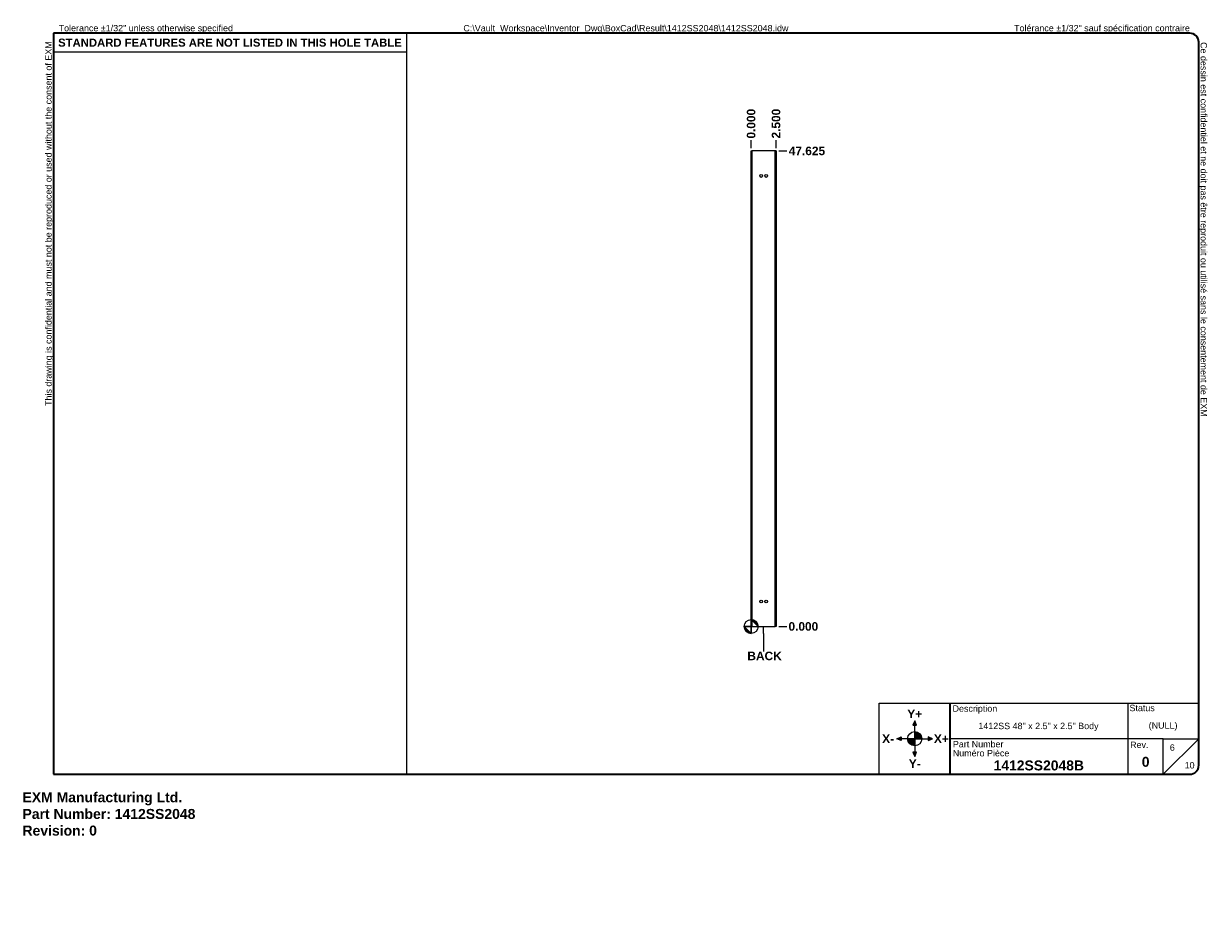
# Model space of a CAD drawing. Header units: inches. Extents: x 0 to 119, y -11 to 77.
import ezdxf

# ---------------------------------------------------------------- set-up
doc = ezdxf.new("R2010")
doc.units = ezdxf.units.IN
doc.header["$LTSCALE"] = 7.111111
doc.header["$MEASUREMENT"] = 0
doc.layers.get('0').update_dxf_attribs({"lineweight": 25})
for name, color, linetype, lineweight in [('Dimensions(ANSI)', 7, 'Continuous', 25), ('Sketch Geometry(ANSI)', 7, 'Continuous', 25), ('Symbols(ANSI)', 7, 'Continuous', 25), ('Visible Edges(ANSI)', 7, 'Continuous', 25), ('Visible Tangent Edges(ANSI)', 7, 'Continuous', 25)]:
    doc.layers.add(name, color=color, linetype=linetype, lineweight=lineweight)
doc.layers.add('Hatch', color=179, linetype='Continuous', lineweight=9, true_color=0x1e1e47)
doc.styles.add('Current-ANSI', font='arial.ttf')
doc.styles.add('Dimension-ANSI', font='arialbd.ttf')
doc.styles.get("Standard").update_dxf_attribs({"font": 'arialbd.ttf'})
doc.styles.add('Text Style44', font='arialbd.ttf')
doc.dimstyles.new('INCH-ANSI', dxfattribs={"dimscale": 7.111111, "dimtxt": 0.12, "dimasz": 0.098425, "dimexe": 0.04, "dimexo": 0.04, "dimgap": 0.031496, "dimtad": 0, "dimtih": 1, "dimtoh": 1, "dimdec": 3, "dimzin": 0, "dimdsep": 46, "dimtxsty": 'Dimension-ANSI', "dimcen": 0.09, "dimdle": 0.312, "dimclrd": 179, "dimclre": 179, "dimclrt": 7, "dimadec": 1, "dimazin": 0, "dimtfac": 1, "dimtdec": 3, "dimtofl": 0, "dimtmove": 0, "dimatfit": 3, "dimfxl": 1, "dimtolj": 1, "dimtzin": 4, "dimlwd": 25, "dimlwe": 25, "dimarcsym": 0})
doc.dimstyles.new('INCH-ANSI-VERTICAL', dxfattribs={"dimscale": 7.111111, "dimtxt": 0.12, "dimasz": 0.098425, "dimexe": 0.04, "dimexo": 0.04, "dimgap": 0.031496, "dimtad": 0, "dimtih": 1, "dimtoh": 1, "dimdec": 3, "dimzin": 0, "dimdsep": 46, "dimtxsty": 'Dimension-ANSI', "dimcen": 0.09, "dimdle": 0.312, "dimclrd": 179, "dimclre": 179, "dimclrt": 7, "dimadec": 1, "dimazin": 0, "dimtfac": 1, "dimtdec": 3, "dimtofl": 0, "dimtmove": 0, "dimatfit": 3, "dimfxl": 1, "dimtolj": 1, "dimtzin": 4, "dimlwd": 25, "dimlwe": 25, "dimarcsym": 0})

# ---------------------------------------------------------------- blocks, each defined once
blk = doc.blocks.new('Origin Indicator Symbol3')
at = {"layer": 'Dimensions(ANSI)'}
h = blk.add_hatch(color=7, dxfattribs=at)
edge = h.paths.add_edge_path(flags=0)
edge.add_line((10.26, 2.238), (10.162, 2.336))
edge.add_arc((10.26, 2.336), 0.0984, 180, 270)
h = blk.add_hatch(color=7, dxfattribs=at)
edge = h.paths.add_edge_path(flags=0)
edge.add_line((10.26, 2.435), (10.359, 2.336))
edge.add_arc((10.26, 2.336), 0.0984, 0, 90)
at = {"layer": 'Dimensions(ANSI)', "color": 7, "linetype": 'Continuous'}
for p, q in [((10.26, 2.238), (10.162, 2.336)), ((10.26, 2.435), (10.359, 2.336))]:
    blk.add_line(p, q, dxfattribs=at)
at = {"layer": 'Dimensions(ANSI)', "color": 7, "linetype": 'Continuous', "flags": 128}
for points in [[(10.26, 2.336), (10.26, 2.238), (10.162, 2.336), (10.26, 2.336)], [(10.26, 2.336), (10.162, 2.336), (10.26, 2.336), (10.26, 2.336)], [(10.26, 2.336), (10.359, 2.336), (10.26, 2.435), (10.26, 2.336)], [(10.26, 2.336), (10.26, 2.435), (10.26, 2.238), (10.26, 2.336)]]:
    blk.add_lwpolyline(points, dxfattribs=at)
at = {"layer": 'Dimensions(ANSI)', "color": 7, "linetype": 'Continuous'}
blk.add_circle((10.26, 2.336), 0.0984, dxfattribs=at)
for start, end in [(180, 270), (0, 90)]:
    blk.add_arc((10.26, 2.336), 0.0984, start, end, dxfattribs=at)
at = {"layer": 'Dimensions(ANSI)', "color": 7}
for points in [[(10.26, 2.336), (10.26, 2.238), (10.162, 2.336), (10.26, 2.336)], [(10.26, 2.336), (10.162, 2.336), (10.26, 2.336)], [(10.26, 2.336), (10.359, 2.336), (10.26, 2.435), (10.26, 2.336)], [(10.26, 2.336), (10.26, 2.435), (10.26, 2.238), (10.26, 2.336)]]:
    blk.add_solid(points, dxfattribs=at)
blk = doc.blocks.new('Borders EXM - B (Inch) - B')
at = {"layer": 'Sketch Geometry(ANSI)', "linetype": 'Continuous', "lineweight": 35}
for p, q in [((16.438, 10.692), (0.437, 10.692)), ((0.437, 10.692), (0.437, 0.255)), ((16.562, 0.38), (16.562, 10.567)), ((0.437, 0.255), (16.438, 0.255))]:
    blk.add_line(p, q, dxfattribs=at)
at = {"layer": 'Sketch Geometry(ANSI)'}
for p, q in [((5.406, 10.692), (5.406, 0.255)), ((0.437, 10.428), (5.406, 10.428))]:
    blk.add_line(p, q, dxfattribs=at)
at = {"layer": 'Sketch Geometry(ANSI)', "linetype": 'Continuous', "lineweight": 35}
for centre, start, end in [((16.438, 10.567), 0, 90), ((16.438, 0.38), 270, 0)]:
    blk.add_arc(centre, 0.125, start, end, dxfattribs=at)
at = {"layer": 'Symbols(ANSI)', "color": 7, "char_height": 0.09, "attachment_point": 7, "style": 'Current-ANSI'}
for s, insert, rotation in [('This drawing is confidential and must not be reproduced or used without the consent of EXM', (0.437, 5.442), 90), ('Ce dessin est confidentiel et ne doit pas être reproduit ou utilisé sans le consentement de EXM', (16.562, 10.567), 270)]:
    blk.add_mtext(s, dxfattribs=dict(at, insert=insert, rotation=rotation))
for s, insert in [('Tolerance ±1/32" unless otherwise specified', (0.509, 10.692)), ('Tolérance ±1/32" sauf spécification contraire', (13.963, 10.692))]:
    blk.add_mtext(s, dxfattribs=dict(at, insert=insert))
at = {"layer": 'Symbols(ANSI)', "color": 7, "insert": (2.921, 10.559), "char_height": 0.114, "width": 4.96908, "attachment_point": 5, "style": 'Dimension-ANSI'}
blk.add_mtext('\\fArial|b1|i0;{\\H0.1140;STANDARD FEATURES ARE NOT LISTED IN THIS HOLE TABLE}', dxfattribs=at)
at = {"layer": 'Symbols(ANSI)', "color": 7, "style": 'Current-ANSI'}
blk.add_attdef('FILENAME_AND_PATH_001', (6.208, 10.718), '', height=0.09, dxfattribs=at)
blk = doc.blocks.new('Title Blocks EXM-2 - ANSI B')
at = {"layer": 'Hatch'}
for points in [[(12.725, 0.94), (12.75, 0.94), (12.75, 1)], [(12.775, 0.94), (12.75, 1), (12.75, 0.94)], [(12.56, 0.75), (12.56, 0.775), (12.5, 0.75)], [(12.56, 0.75), (12.5, 0.75), (12.56, 0.725)], [(12.94, 0.75), (13, 0.75), (12.94, 0.775)], [(12.94, 0.75), (12.94, 0.725), (13, 0.75)], [(12.75, 0.56), (12.725, 0.56), (12.75, 0.5)], [(12.75, 0.56), (12.75, 0.5), (12.775, 0.56)]]:
    blk.add_hatch(color=7, dxfattribs=at).paths.add_polyline_path(points)
h = blk.add_hatch(color=7, dxfattribs=at)
edge = h.paths.add_edge_path()
edge.add_line((12.75, 0.85), (12.75, 0.75))
edge.add_line((12.75, 0.75), (12.85, 0.75))
edge.add_arc((12.75, 0.75), 0.1, 0, 90)
h = blk.add_hatch(color=7, dxfattribs=at)
edge = h.paths.add_edge_path()
edge.add_line((12.75, 0.65), (12.75, 0.75))
edge.add_line((12.75, 0.75), (12.65, 0.75))
edge.add_arc((12.75, 0.75), 0.1, 180, 270)
at = {"layer": 'Sketch Geometry(ANSI)'}
for p, q in [((12.249, 1.25), (16.749, 1.25)), ((12.249, 0.25), (12.249, 1.25)), ((15.749, 1.25), (15.749, 0.75)), ((16.749, 1.25), (16.749, 0.375)), ((12.75, 1), (12.725, 0.94)), ((12.725, 0.94), (12.775, 0.94)), ((12.75, 0.85), (12.75, 1)), ((12.775, 0.94), (12.75, 1)), ((12.75, 0.75), (12.75, 0.85)), ((12.5, 0.75), (12.56, 0.775)), ((12.65, 0.75), (12.5, 0.75)), ((12.56, 0.725), (12.5, 0.75)), ((12.56, 0.775), (12.56, 0.725)), ((12.75, 0.75), (12.65, 0.75)), ((12.75, 0.75), (12.85, 0.75)), ((12.75, 0.75), (12.75, 0.65)), ((12.85, 0.75), (13, 0.75)), ((13, 0.75), (12.94, 0.775)), ((12.94, 0.775), (12.94, 0.725)), ((12.94, 0.725), (13, 0.75)), ((15.749, 0.75), (13.249, 0.75)), ((16.249, 0.75), (15.749, 0.75)), ((15.749, 0.75), (15.749, 0.25)), ((16.249, 0.25), (16.249, 0.75)), ((16.249, 0.75), (16.749, 0.75)), ((16.249, 0.25), (16.749, 0.75)), ((12.775, 0.56), (12.725, 0.56)), ((12.725, 0.56), (12.75, 0.5)), ((12.75, 0.65), (12.75, 0.5)), ((12.75, 0.5), (12.775, 0.56)), ((13.249, 0.25), (12.249, 0.25)), ((16.624, 0.25), (13.249, 0.25))]:
    blk.add_line(p, q, dxfattribs=at)
at = {"layer": 'Sketch Geometry(ANSI)', "linetype": 'Continuous', "lineweight": 35}
blk.add_line((13.249, 0.25), (13.249, 1.25), dxfattribs=at)
at = {"layer": 'Sketch Geometry(ANSI)'}
blk.add_circle((12.75, 0.75), 0.1, dxfattribs=at)
blk.add_arc((16.624, 0.375), 0.125, 270, 0, dxfattribs=at)
at = {"layer": 'Symbols(ANSI)', "color": 7}
for s, insert, char_height, attachment_point, style in [('Description', (13.283, 1.103), 0.09, 7, 'Current-ANSI'), ('Status', (15.774, 1.137), 0.09, 7, 'Current-ANSI'), ('\\fArial|b1|i0;Y+', (12.75, 1.1), 0.12, 5, 'Dimension-ANSI'), ('\\fArial|b1|i0;X-', (12.375, 0.75), 0.12, 5, 'Dimension-ANSI'), ('\\fArial|b1|i0;X+', (13.125, 0.75), 0.12, 5, 'Dimension-ANSI'), ('Part Number', (13.287, 0.627), 0.09, 7, 'Current-ANSI'), ('Numéro Pièce', (13.286, 0.5), 0.09, 7, 'Current-ANSI'), ('\\fArial|b1|i0;Y-', (12.75, 0.4), 0.12, 5, 'Dimension-ANSI')]:
    blk.add_mtext(s, dxfattribs=dict(at, insert=insert, char_height=char_height, attachment_point=attachment_point, style=style))
at = {"layer": 'Symbols(ANSI)', "color": 7, "insert": (15.783, 0.618), "char_height": 0.09, "width": 0.25854, "attachment_point": 7, "style": 'Current-ANSI'}
blk.add_mtext('Rev.', dxfattribs=at)
at = {"layer": 'Symbols(ANSI)', "color": 7}
for tag, p, height, style in [('IDW_DESC_IAM_001', (13.646, 0.885), 0.09, 'Current-ANSI'), ('DESIGN_STATE_001', (16.045, 0.893), 0.09, 'Current-ANSI'), ('Sheet_Number_001', (16.342, 0.581), 0.09, 'Current-ANSI'), ('IDW_NAME_IAM_001', (13.861, 0.304), 0.14, 'Text Style44'), ('IDW_REV_001', (15.947, 0.355), 0.14, 'Text Style44'), ('Number_of_sheets_001', (16.551, 0.331), 0.09, 'Current-ANSI')]:
    blk.add_attdef(tag, p, '', height=height, dxfattribs=dict(at, style=style))
blk = doc.blocks.new('*D11')
at = {"layer": 'Defpoints', "color": 0, "linetype": 'Continuous', "transparency": 16777216}
for p in [(72.96, 65.31), (72.96, 64.24), (72.96, 64.24)]:
    blk.add_point(p, dxfattribs=at)
at = {"layer": 'Dimensions(ANSI)', "color": 179, "linetype": 'Continuous', "lineweight": 25, "true_color": 0x262658, "transparency": 16777216}
blk.add_line((72.96, 64.52), (72.96, 65.31), dxfattribs=at)
at = {"layer": 'Dimensions(ANSI)', "color": 7, "linetype": 'Continuous', "lineweight": 25, "transparency": 16777216, "insert": (72.96, 66.97), "char_height": 0.853, "attachment_point": 5, "rotation": 90, "style": 'Dimension-ANSI'}
blk.add_mtext('\\A1;0.000', dxfattribs=at)
blk = doc.blocks.new('*D12')
at = {"layer": 'Defpoints', "color": 0, "linetype": 'Continuous', "transparency": 16777216}
for p in [(75.46, 65.31), (72.96, 64.24), (75.46, 64.24)]:
    blk.add_point(p, dxfattribs=at)
at = {"layer": 'Dimensions(ANSI)', "color": 179, "linetype": 'Continuous', "lineweight": 25, "true_color": 0x262658, "transparency": 16777216}
blk.add_line((75.46, 64.52), (75.46, 65.31), dxfattribs=at)
at = {"layer": 'Dimensions(ANSI)', "color": 7, "linetype": 'Continuous', "lineweight": 25, "transparency": 16777216, "insert": (75.46, 66.98), "char_height": 0.853, "attachment_point": 5, "rotation": 90, "style": 'Dimension-ANSI'}
blk.add_mtext('\\A1;2.500', dxfattribs=at)
blk = doc.blocks.new('*D13')
at = {"layer": 'Defpoints', "color": 0, "linetype": 'Continuous', "transparency": 16777216}
for p in [(75.46, 16.61), (75.46, 16.61), (76.53, 16.61)]:
    blk.add_point(p, dxfattribs=at)
at = {"layer": 'Dimensions(ANSI)', "color": 179, "linetype": 'Continuous', "lineweight": 25, "true_color": 0x262658, "transparency": 16777216}
blk.add_line((75.75, 16.61), (76.53, 16.61), dxfattribs=at)
at = {"layer": 'Dimensions(ANSI)', "color": 7, "linetype": 'Continuous', "lineweight": 25, "transparency": 16777216, "insert": (78.19, 16.61), "char_height": 0.853, "attachment_point": 5, "style": 'Dimension-ANSI'}
blk.add_mtext('\\A1;0.000', dxfattribs=at)
blk = doc.blocks.new('*D14')
at = {"layer": 'Defpoints', "color": 0, "linetype": 'Continuous', "transparency": 16777216}
for p in [(75.46, 64.24), (76.53, 64.24), (75.46, 16.61)]:
    blk.add_point(p, dxfattribs=at)
at = {"layer": 'Dimensions(ANSI)', "color": 179, "linetype": 'Continuous', "lineweight": 25, "true_color": 0x262658, "transparency": 16777216}
blk.add_line((75.75, 64.24), (76.53, 64.24), dxfattribs=at)
at = {"layer": 'Dimensions(ANSI)', "color": 7, "linetype": 'Continuous', "lineweight": 25, "transparency": 16777216, "insert": (78.55, 64.24), "char_height": 0.853, "attachment_point": 5, "style": 'Dimension-ANSI'}
blk.add_mtext('\\A1;47.625', dxfattribs=at)
blk = doc.blocks.new('Datum Identifier15')
at = {"layer": 'Symbols(ANSI)', "color": 7, "linetype": 'Continuous', "lineweight": 25}
for p, q in [((10.436, 2.238), (10.436, 2.336)), ((10.436, 2.238), (10.436, 2.167)), ((10.436, 2.167), (10.436, 1.983))]:
    blk.add_line(p, q, dxfattribs=at)
at = {"layer": 'Symbols(ANSI)', "color": 7, "insert": (10.207, 1.859), "char_height": 0.12, "attachment_point": 7, "style": 'Dimension-ANSI'}
blk.add_mtext('BACK', dxfattribs=at)

msp = doc.modelspace()

# ---------------------------------------------------------------- linework, layer by layer
at = {"layer": 'Visible Edges(ANSI)'}
for p, q in [((72.961, 64.239), (73.047, 64.239)), ((72.961, 16.614), (72.961, 64.239)), ((75.375, 64.239), (73.047, 64.239)), ((75.461, 64.239), (75.375, 64.239)), ((75.461, 64.239), (75.461, 16.614)), ((72.961, 16.614), (73.047, 16.614)), ((73.047, 16.614), (75.375, 16.614)), ((75.461, 16.614), (75.375, 16.614))]:
    msp.add_line(p, q, dxfattribs=at)
for centre in [(73.961, 61.739), (74.461, 61.739), (73.961, 19.114), (74.461, 19.114)]:
    msp.add_circle(centre, 0.1405, dxfattribs=at)
at = {"layer": 'Visible Tangent Edges(ANSI)'}
for p, q in [((73.047, 64.239), (73.047, 16.614)), ((75.375, 16.614), (75.375, 64.239))]:
    msp.add_line(p, q, dxfattribs=at)

# ---------------------------------------------------------------- block references
at = {"xscale": 7.11111111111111, "yscale": 7.11111111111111, "zscale": 7.11111111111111}
for name, p, values in [('Borders EXM - B (Inch) - B', (0, 0), {'FILENAME_AND_PATH_001': 'C:\\Vault_Workspace\\Inventor_Dwg\\BoxCad\\Result\\1412SS2048\\1412SS2048.idw'}), ('Title Blocks EXM-2 - ANSI B', (-1.325, 0.0323), {'IDW_REV_001': '0', 'Sheet_Number_001': '6', 'Number_of_sheets_001': '10', 'IDW_DESC_IAM_001': '1412SS 48" x 2.5" x 2.5" Body', 'DESIGN_STATE_001': '(NULL)', 'IDW_NAME_IAM_001': '1412SS2048B'})]:
    msp.add_blockref(name, p, dxfattribs=at).add_auto_attribs(values)
at = {"layer": 'Dimensions(ANSI)', "xscale": 7.11111111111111, "yscale": 7.11111111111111, "zscale": 7.11111111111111}
msp.add_blockref('Origin Indicator Symbol3', (0, 0), dxfattribs=at)
at = {"layer": 'Symbols(ANSI)', "xscale": 7.11111111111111, "yscale": 7.11111111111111, "zscale": 7.11111111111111}
msp.add_blockref('Datum Identifier15', (0, 0), dxfattribs=at)

# ---------------------------------------------------------------- texts
at = {"insert": (0, 0), "char_height": 1, "attachment_point": 1}
msp.add_mtext_dynamic_manual_height_columns('EXM Manufacturing Ltd.\\PPart Number: 1412SS2048\\PRevision: 0', width=6.990976, gutter_width=1, heights=[0], dxfattribs=at).dxf.set("width", 100)

# ---------------------------------------------------------------- dimensions: what is measured, and where the dimension line sits
at = {"layer": 'Dimensions(ANSI)', "color": 179, "linetype": 'Continuous', "lineweight": 25, "true_color": 0x262658}
for feature_location, offset, dtype, origin, dimstyle, picture, middle in [((72.9609829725, 64.2390185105), (0, 1.0666666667), 1, (72.9609829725, 64.2390185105), 'INCH-ANSI-VERTICAL', '*D11', (72.9609829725, 66.9668195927)), ((75.461, 64.239), (0, 1.0667), 1, (72.961, 64.239), 'INCH-ANSI-VERTICAL', '*D12', (75.461, 66.977)), ((75.461, 64.239), (1.0667, 0), 0, (75.461, 16.614), 'INCH-ANSI', '*D14', (78.5456, 64.239)), ((75.4609829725, 16.6140185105), (1.0666666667, 0), 0, (75.4609829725, 16.6140185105), 'INCH-ANSI', '*D13', (78.1887840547, 16.6140185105))]:
    dim = msp.add_ordinate_dim(feature_location=feature_location, offset=offset, dtype=dtype, origin=origin, dimstyle=dimstyle, override={"dimgap": 0.031496, "dimtad": 0, "dimdec": 3, "dimtol": 0, "dimlim": 0, "dimtp": 0, "dimtm": 0, "dimtdec": 3}, dxfattribs=at)
    dim.commit()
    dim.dimension.update_dxf_attribs({"geometry": picture, "text_midpoint": middle})

doc.saveas('drawing.dxf')
